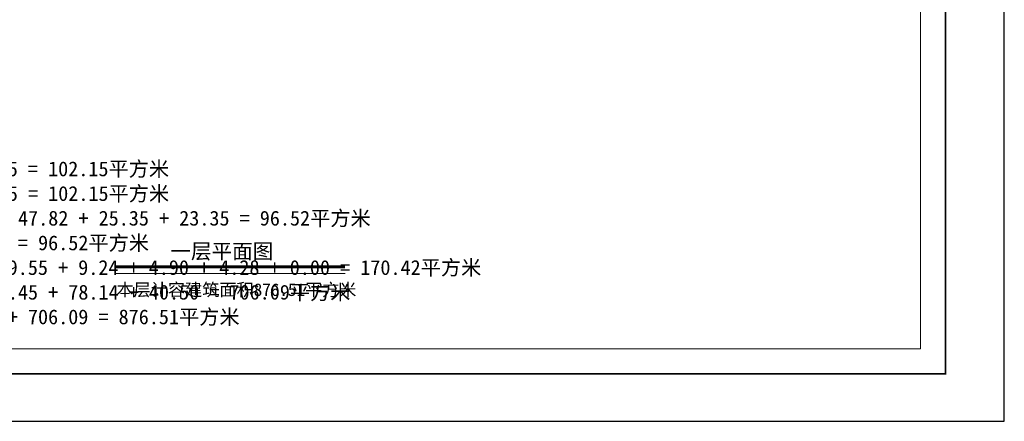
# Model space of a CAD drawing. Extents: x 513700 to 513844, y -232466 to -232398.
# Tile 2 of 16: x 513788 to 513844, y -232466 to -232443. Entities that reach past the tile are written whole.
import ezdxf

# ---------------------------------------------------------------- set-up
doc = ezdxf.new("R2010")
doc.units = 0
doc.header["$LTSCALE"] = 1000
doc.layers.add('$计算结果', color=7, linetype='Continuous')
doc.layers.add('楼层注记', color=7, linetype='Continuous')
doc.layers.add('图廓', color=252, linetype='Continuous', lineweight=9)
doc.layers.add('打印图框', color=252, linetype='Continuous', plot=False)
doc.styles.add('dw', font='simhei.ttf')

msp = doc.modelspace()

# ---------------------------------------------------------------- linework, layer by layer
at = {"layer": '图廓', "color": 0, "const_width": 0.0953}
msp.add_lwpolyline([(513757.054, -232402.055), (513840.895, -232402.055), (513840.895, -232463.268), (513757.054, -232463.268)], close=True, dxfattribs=at)
at = {"layer": '图廓', "color": 0}
msp.add_lwpolyline([(513758.483, -232403.484), (513839.466, -232403.484), (513839.466, -232461.839), (513758.483, -232461.839)], close=True, dxfattribs=at)
at = {"layer": '图廓', "color": 7, "const_width": 0.16}
msp.add_lwpolyline([(513793.227, -232457.125), (513806.441, -232457.125)], dxfattribs=at)
at = {"layer": '图廓', "color": 7}
msp.add_lwpolyline([(513793.227, -232457.516), (513806.441, -232457.516)], dxfattribs=at)
at = {"layer": '打印图框', "color": 6, "ltscale": 0.5}
msp.add_lwpolyline([(513753.629, -232465.998), (513844.276, -232465.998), (513844.276, -232398.019), (513753.629, -232398.019)], close=True, dxfattribs=at)

# ---------------------------------------------------------------- texts
at = {"layer": '$计算结果', "insert": (513772.61, -232455.801), "char_height": 0.84974, "width": 52.68372, "attachment_point": 4, "style": 'dw'}
msp.add_mtext('  地下室不计容面积：102.15 = 102.15平方米\\P本层不计容建筑面积：102.15 = 102.15平方米\\P  物业附属用房免计容面积：47.82 + 25.35 + 23.35 = 96.52平方米\\P本层免计容建筑面积：96.52 = 96.52平方米\\P  住宅计容面积：142.45 + 9.55 + 9.24 + 4.90 + 4.28 + 0.00 = 170.42平方米\\P  餐饮便利店计容面积：587.45 + 78.14 + 40.50 = 706.09平方米\\P本层计容建筑面积：170.42 + 706.09 = 876.51平方米', dxfattribs=at)
at = {"layer": '图廓', "color": 7, "style": 'dw'}
msp.add_text('本层计容建筑面积876.51平方米', height=0.72177, dxfattribs=at).set_placement((513793.322, -232458.801))
at = {"layer": '楼层注记', "color": 7, "style": 'dw'}
msp.add_text('一层平面图', height=0.8661, dxfattribs=at).set_placement((513796.417, -232456.665))

doc.saveas('drawing.dxf')
